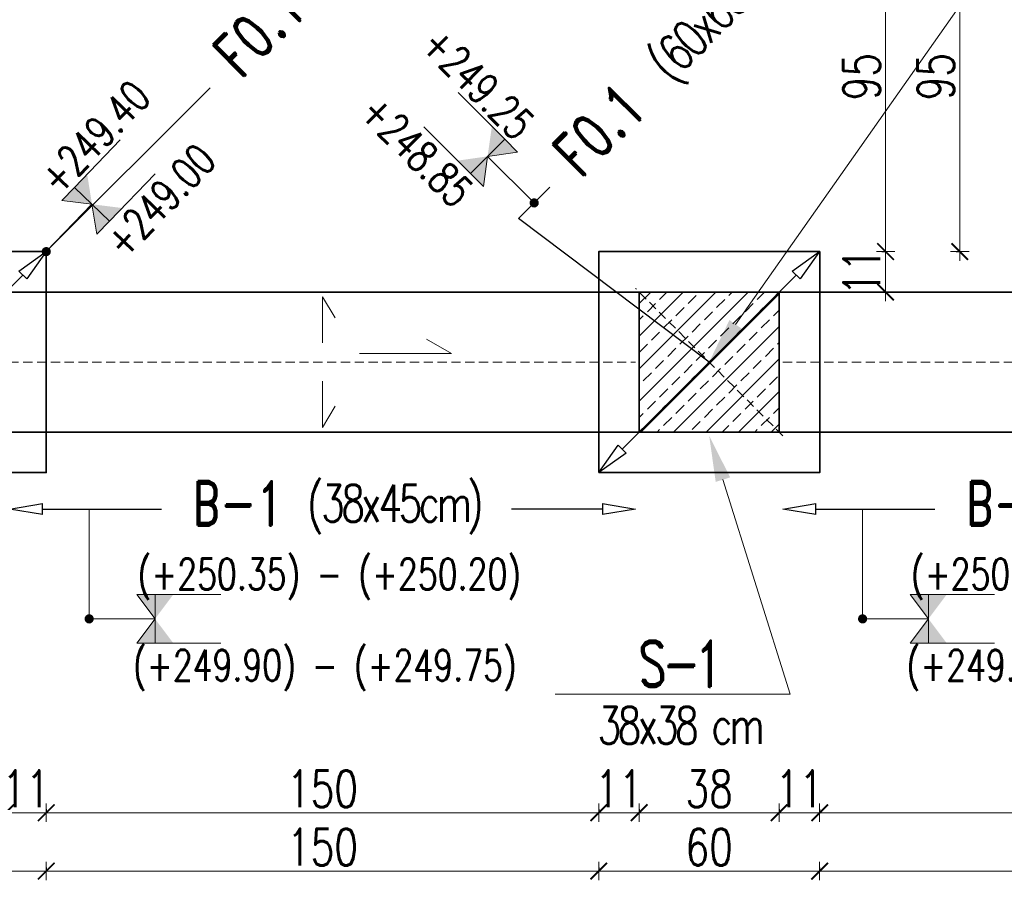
# Model space of a CAD drawing. Header units: millimetres. Extents: x -8 to 14965326, y -810 to 11054951.
# Tile 44 of 72: x 7505822 to 7506089, y 5558406 to 5558640. Entities that reach past the tile are written whole.
import ezdxf
from ezdxf import colors
from ezdxf.entities.mleader import LeaderData, LeaderLine
from ezdxf.math import Vec2, Vec3

# ---------------------------------------------------------------- set-up
doc = ezdxf.new("R2010")
doc.units = ezdxf.units.MM
doc.header["$LTSCALE"] = 0.5
doc.header["$MEASUREMENT"] = 0
doc.linetypes.add('KRESKOWA', pattern=[0.75, 0.5, -0.25])
doc.layers.get('0').update_dxf_attribs({"linetype": 'CONTINUOUS', "lineweight": 13})
doc.layers.get('Defpoints').update_dxf_attribs({"linetype": 'CONTINUOUS'})
for name, color, linetype, lineweight in [('_K_pozycje', 1, 'CONTINUOUS', 5), ('K_Cienkie przerywane', 252, 'KRESKOWA', 9), ('K_Fundamenty - przekrój', 40, 'CONTINUOUS', 35), ('K_Kreskowanie', 253, 'CONTINUOUS', 5), ('K_Opis', 7, 'CONTINUOUS', 9), ('K_Ściany - przekrój', 7, 'CONTINUOUS', 35), ('tkd_wym', 1, 'CONTINUOUS', 5)]:
    doc.layers.add(name, color=color, linetype=linetype, lineweight=lineweight)
doc.styles.add('___K_OPIS_ROMAND', font='romand.shx', dxfattribs={"width": 0.75})
doc.styles.add('___K_OPIS_SIMPLEX', font='simplex.shx', dxfattribs={"width": 0.75})
doc.styles.add('tkd_txt0', font='simplex.shx', dxfattribs={"width": 0.75})
doc.dimstyles.new('opisy_wieńce', dxfattribs={"dimscale": 0.6, "dimtxt": 20, "dimasz": 25, "dimexe": 10, "dimexo": 50, "dimgap": 10, "dimtad": 0, "dimdec": 1, "dimrnd": 0.05, "dimzin": 9, "dimdsep": 46, "dimtxsty": '___K_OPIS_ROMAND', "dimblk1": 'CLOSEDBLANK', "dimblk2": 'CLOSEDBLANK', "dimsah": 1, "dimcen": 0, "dimdle": 10, "dimse1": 1, "dimse2": 1, "dimclrd": 1, "dimclre": 256, "dimclrt": 50, "dimazin": 2, "dimtm": 1e-09, "dimtfac": 1, "dimtdec": 1, "dimtmove": 2, "dimatfit": 3, "dimfxl": 1, "dimtolj": 1, "dimtzin": 0, "dimarcsym": 0})
doc.dimstyles.new('tkd_1-50cm[cm]', dxfattribs={"dimtxt": 10, "dimasz": 2.5, "dimexe": 0, "dimexo": 10, "dimgap": 1.5, "dimtad": 1, "dimdec": 1, "dimrnd": 0.5, "dimdsep": 46, "dimtxsty": 'tkd_txt0', "dimblk": 'tkd_dim_arrow', "dimcen": 0, "dimclrd": 1, "dimclre": 256, "dimclrt": 7, "dimaunit": 1, "dimadec": 0, "dimazin": 0, "dimtfac": 0.009091, "dimtdec": 1, "dimtix": 1, "dimtmove": 1, "dimatfit": 3, "dimldrblk": 'DOTSMALL', "dimfxl": 1, "dimfxlon": 1, "dimtvp": 0.02, "dimtolj": 1, "dimtzin": 9, "dimlwd": -1, "dimarcsym": 0})

# ---------------------------------------------------------------- blocks, each defined once
blk = doc.blocks.new('_ClosedBlank')
at = {"color": 0, "linetype": 'ByBlock', "lineweight": -2}
for p, q in [((-1, 0.167), (0, 0)), ((-1, 0.167), (-1, -0.167)), ((0, 0), (-1, -0.167))]:
    blk.add_line(p, q, dxfattribs=at)
blk = doc.blocks.new('*D173')
at = {"layer": '_K_pozycje', "color": 1, "lineweight": -2, "transparency": 16777216}
for p, q in [((7505873.58, 5558621.52), (7505829.11, 5558577.06)), ((7505822.75, 5558570.69), (7505775.48, 5558523.42))]:
    blk.add_line(p, q, dxfattribs=at)
at = {"layer": 'Defpoints', "color": 0, "transparency": 16777216}
for p in [(7505829.11, 5558577.06), (7505769.11, 5558517.06), (7505769.11, 5558517.06)]:
    blk.add_point(p, dxfattribs=at)
at = {"layer": '_K_pozycje', "color": 1, "lineweight": -2, "transparency": 16777216, "xscale": 9, "yscale": 9, "zscale": 9}
for p, rotation in [((7505829.11, 5558577.06), 44.99999988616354), ((7505769.11, 5558517.06), 224.9999998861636)]:
    blk.add_blockref('_ClosedBlank', p, dxfattribs=dict(at, rotation=rotation))
at = {"layer": '_K_pozycje', "color": 50, "transparency": 16777216, "insert": (7505913.61, 5558661.56), "char_height": 12, "attachment_point": 5, "rotation": 45, "style": '___K_OPIS_ROMAND'}
blk.add_mtext('\\A1;F0.1{\\fArial|b0|i0|c238|p34;\\H0.87497x;\\C242;   \\Fsimplex|c238;\\H0.95241x;\\T0.8;(60x60x40cm)}', dxfattribs=at)
blk = doc.blocks.new('*U228')
at = {"layer": 'K_Opis'}
h = blk.add_hatch(color=1, dxfattribs=at)
edge = h.paths.add_edge_path()
edge.add_arc((0, 0), 0.036, -91, 269, ccw=False)
at = {"layer": 'K_Opis', "color": 1}
blk.add_line((-0.5107, 0.0089), (0, 0), dxfattribs=at)
at = {"layer": 'K_Opis'}
for points in [[(-0.5074, 0.197), (-1.0188, 0.206)], [(-0.5074, 0.197), (-0.5107, 0.0089), (-0.3661, 0.1946), (-0.5074, 0.197)], [(-0.514, -0.1792), (-0.5107, 0.0089), (-0.3727, -0.1817), (-0.514, -0.1792)], [(-0.514, -0.1792), (-1.0254, -0.1703)]]:
    blk.add_lwpolyline(points, dxfattribs=at)
for points in [[(-0.6488, 0.1995), (-0.5074, 0.197), (-0.5107, 0.0089)], [(-0.3661, 0.1946), (-0.5074, 0.197), (-0.5107, 0.0089)], [(-0.6553, -0.1768), (-0.514, -0.1792), (-0.5107, 0.0089)], [(-0.3727, -0.1817), (-0.514, -0.1792), (-0.5107, 0.0089)]]:
    blk.add_solid(points, dxfattribs=at)
at = {"layer": 'K_Opis', "style": '___K_OPIS_SIMPLEX', "width": 0.75, "flags": 8}
for tag, p in [('góra', (-0.9189, 0.2434)), ('dół', (-0.7855, -0.4659))]:
    blk.add_attdef(tag, p, '', height=0.24, rotation=359, dxfattribs=at)
blk = doc.blocks.new('*D174')
at = {"layer": '_K_pozycje', "color": 1, "lineweight": -2, "transparency": 16777216}
for p, q in [((7505957.35, 5558586.04), (7505965.84, 5558594.52)), ((7506009.11, 5558547.06), (7505957.35, 5558586.04)), ((7506032.75, 5558570.69), (7505985.48, 5558523.42))]:
    blk.add_line(p, q, dxfattribs=at)
at = {"layer": 'Defpoints', "color": 0, "transparency": 16777216}
for p in [(7506039.11, 5558577.06), (7505979.11, 5558517.06), (7505979.11, 5558517.06)]:
    blk.add_point(p, dxfattribs=at)
at = {"layer": '_K_pozycje', "color": 1, "lineweight": -2, "transparency": 16777216, "xscale": 9, "yscale": 9, "zscale": 9}
for p, rotation in [((7506039.11, 5558577.06), 44.99999988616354), ((7505979.11, 5558517.06), 224.9999998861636)]:
    blk.add_blockref('_ClosedBlank', p, dxfattribs=dict(at, rotation=rotation))
at = {"layer": '_K_pozycje', "color": 50, "transparency": 16777216, "insert": (7506005.87, 5558634.56), "char_height": 12, "attachment_point": 5, "rotation": 45, "style": '___K_OPIS_ROMAND'}
blk.add_mtext('\\A1;F0.1{\\fArial|b0|i0|c238|p34;\\H0.87497x;\\C242;   \\Fsimplex|c238;\\H0.95241x;\\T0.8;(60x60x40cm)}', dxfattribs=at)
blk = doc.blocks.new('*U40')
at = {"layer": 'K_Opis'}
h = blk.add_hatch(color=1, dxfattribs=at)
edge = h.paths.add_edge_path()
edge.add_arc((0, 0), 0.036, 360, 720)
at = {"layer": 'K_Opis', "color": 1}
blk.add_line((0, 0.5108), (0, 0), dxfattribs=at)
at = {"layer": 'K_Opis'}
for points in [[(-0.1882, 0.5108), (-0.1882, 1.0223)], [(0.1882, 0.5108), (0.1882, 1.0223)], [(-0.1882, 0.5108), (0, 0.5108), (-0.1882, 0.3694), (-0.1882, 0.5108)], [(0.1882, 0.5108), (0, 0.5108), (0.1882, 0.3694), (0.1882, 0.5108)]]:
    blk.add_lwpolyline(points, dxfattribs=at)
for points in [[(-0.1882, 0.6521), (-0.1882, 0.5108), (0, 0.5108)], [(0.1882, 0.6521), (0.1882, 0.5108), (0, 0.5108)], [(-0.1882, 0.3694), (-0.1882, 0.5108), (0, 0.5108)], [(0.1882, 0.3694), (0.1882, 0.5108), (0, 0.5108)]]:
    blk.add_solid(points, dxfattribs=at)
at = {"layer": 'K_Opis', "style": '___K_OPIS_SIMPLEX', "width": 0.75, "flags": 8}
for tag, p in [('góra', (-0.2273, 0.383)), ('dół', (0.4795, 0.383))]:
    blk.add_attdef(tag, p, '', height=0.24, rotation=90, dxfattribs=at)
blk = doc.blocks.new('*D226')
at = {"layer": '_K_pozycje', "color": 1, "lineweight": -2, "transparency": 16777216}
for p, q in [((7506038.11, 5558507.14), (7506070.41, 5558507.14)), ((7506190.11, 5558507.14), (7506165.48, 5558507.14))]:
    blk.add_line(p, q, dxfattribs=at)
at = {"layer": 'Defpoints', "color": 0, "transparency": 16777216}
for p in [(7506029.11, 5558527.06), (7506199.11, 5558527.06), (7506029.11, 5558507.14)]:
    blk.add_point(p, dxfattribs=at)
at = {"layer": '_K_pozycje', "color": 1, "lineweight": -2, "transparency": 16777216, "xscale": 9, "yscale": 9, "zscale": 9}
for p, rotation in [((7506029.11, 5558507.14), 179.9999998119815), ((7506199.11, 5558507.14), 359.9999998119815)]:
    blk.add_blockref('_ClosedBlank', p, dxfattribs=dict(at, rotation=rotation))
at = {"layer": '_K_pozycje', "color": 50, "transparency": 16777216, "insert": (7506117.94, 5558507.03), "char_height": 12, "attachment_point": 5, "rotation": 360, "style": '___K_OPIS_ROMAND'}
blk.add_mtext('\\A1;B-1 {\\Fsimplex|c238;\\H0.83333x;\\T0.8;\\C242;(38x45cm)}', dxfattribs=at)
blk = doc.blocks.new('*U39')
at = {"layer": 'K_Opis'}
h = blk.add_hatch(color=1, dxfattribs=at)
edge = h.paths.add_edge_path()
edge.add_arc((0, 0), 0.036, 0, 360, ccw=False)
at = {"layer": 'K_Opis', "color": 1}
blk.add_line((0, -0.5108), (0, 0), dxfattribs=at)
at = {"layer": 'K_Opis'}
for points in [[(-0.1882, -0.5108), (0, -0.5108), (-0.1882, -0.3694), (-0.1882, -0.5108)], [(0.1882, -0.5108), (0, -0.5108), (0.1882, -0.3694), (0.1882, -0.5108)], [(-0.1882, -0.5108), (-0.1882, -1.0223)], [(0.1882, -0.5108), (0.1882, -1.0223)]]:
    blk.add_lwpolyline(points, dxfattribs=at)
for points in [[(-0.1882, -0.3694), (-0.1882, -0.5108), (0, -0.5108)], [(0.1882, -0.3694), (0.1882, -0.5108), (0, -0.5108)], [(-0.1882, -0.6521), (-0.1882, -0.5108), (0, -0.5108)], [(0.1882, -0.6521), (0.1882, -0.5108), (0, -0.5108)]]:
    blk.add_solid(points, dxfattribs=at)
at = {"layer": 'K_Opis', "style": '___K_OPIS_SIMPLEX', "width": 0.75, "flags": 8}
for tag, p in [('dół', (0.4795, -0.7773)), ('góra', (-0.2273, -0.923))]:
    blk.add_attdef(tag, p, '', height=0.24, rotation=90, dxfattribs=at)
blk = doc.blocks.new('*D227')
at = {"layer": '_K_pozycje', "color": 1, "lineweight": -2, "transparency": 16777216}
for p, q in [((7505828.11, 5558507.14), (7505860.41, 5558507.14)), ((7505980.11, 5558507.14), (7505955.48, 5558507.14))]:
    blk.add_line(p, q, dxfattribs=at)
at = {"layer": 'Defpoints', "color": 0, "transparency": 16777216}
for p in [(7505819.11, 5558527.06), (7505989.11, 5558527.06), (7505819.11, 5558507.14)]:
    blk.add_point(p, dxfattribs=at)
at = {"layer": '_K_pozycje', "color": 1, "lineweight": -2, "transparency": 16777216, "xscale": 9, "yscale": 9, "zscale": 9}
for p, rotation in [((7505819.11, 5558507.14), 179.9999998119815), ((7505989.11, 5558507.14), 359.9999998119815)]:
    blk.add_blockref('_ClosedBlank', p, dxfattribs=dict(at, rotation=rotation))
at = {"layer": '_K_pozycje', "color": 50, "transparency": 16777216, "insert": (7505907.94, 5558507.03), "char_height": 12, "attachment_point": 5, "rotation": 360, "style": '___K_OPIS_ROMAND'}
blk.add_mtext('\\A1;B-1 {\\Fsimplex|c238;\\H0.83333x;\\T0.8;\\C242;(38x45cm)}', dxfattribs=at)
blk = doc.blocks.new('tkd_dim_arrow')
for p, q in [((-1, 0), (1, 0)), ((0, -1), (0, 1))]:
    blk.add_line(p, q)
at = {"const_width": 0.2}
blk.add_lwpolyline([(-0.9, -0.9), (0.9, 0.9)], dxfattribs=at)
blk = doc.blocks.new('*D312')
at = {"layer": 'Defpoints', "color": 0, "transparency": 16777216}
for p in [(7505829.11, 5558672.06), (7505829.11, 5558577.06), (7506077.16, 5558577.06)]:
    blk.add_point(p, dxfattribs=at)
at = {"layer": 'tkd_wym', "lineweight": -2, "transparency": 16777216}
for p, q in [((7506076.16, 5558672.06), (7506077.16, 5558672.06)), ((7506076.16, 5558577.06), (7506077.16, 5558577.06))]:
    blk.add_line(p, q, dxfattribs=at)
at = {"layer": 'tkd_wym', "color": 1, "transparency": 16777216}
blk.add_line((7506077.16, 5558669.56), (7506077.16, 5558579.56), dxfattribs=at)
at = {"layer": 'tkd_wym', "color": 1, "transparency": 16777216, "xscale": 2.5, "yscale": 2.5, "zscale": 2.5}
for p, rotation in [((7506077.16, 5558672.06), 90), ((7506077.16, 5558577.06), 270)]:
    blk.add_blockref('tkd_dim_arrow', p, dxfattribs=dict(at, rotation=rotation))
at = {"layer": 'tkd_wym', "color": 7, "transparency": 16777216, "insert": (7506070.66, 5558624.56), "char_height": 10, "attachment_point": 5, "rotation": 90, "style": 'tkd_txt0'}
blk.add_mtext('\\A1;95', dxfattribs=at)
blk = doc.blocks.new('_DotSmall')
blk = doc.blocks.new('*D374')
at = {"layer": 'Defpoints', "color": 0, "transparency": 16777216}
for p in [(7505812.02, 5558672.06), (7505822.87, 5558577.06), (7506057.01, 5558577.06)]:
    blk.add_point(p, dxfattribs=at)
at = {"layer": 'tkd_wym', "lineweight": -2, "transparency": 16777216}
for p, q in [((7506056.01, 5558672.06), (7506057.01, 5558672.06)), ((7506056.01, 5558577.06), (7506057.01, 5558577.06))]:
    blk.add_line(p, q, dxfattribs=at)
at = {"layer": 'tkd_wym', "color": 1, "transparency": 16777216}
blk.add_line((7506057.01, 5558669.56), (7506057.01, 5558579.56), dxfattribs=at)
at = {"layer": 'tkd_wym', "color": 1, "transparency": 16777216, "xscale": 2.5, "yscale": 2.5, "zscale": 2.5}
for p, rotation in [((7506057.01, 5558672.06), 90), ((7506057.01, 5558577.06), 270)]:
    blk.add_blockref('tkd_dim_arrow', p, dxfattribs=dict(at, rotation=rotation))
at = {"layer": 'tkd_wym', "color": 7, "transparency": 16777216, "insert": (7506050.51, 5558624.56), "char_height": 10, "attachment_point": 5, "rotation": 90, "style": 'tkd_txt0'}
blk.add_mtext('\\A1;95', dxfattribs=at)
blk = doc.blocks.new('*D375')
at = {"layer": 'Defpoints', "color": 0, "transparency": 16777216}
for p in [(7505822.87, 5558577.06), (7505825.65, 5558566.06), (7506057.01, 5558566.06)]:
    blk.add_point(p, dxfattribs=at)
at = {"layer": 'tkd_wym', "lineweight": -2, "transparency": 16777216}
for p, q in [((7506056.01, 5558577.06), (7506057.01, 5558577.06)), ((7506056.01, 5558566.06), (7506057.01, 5558566.06))]:
    blk.add_line(p, q, dxfattribs=at)
at = {"layer": 'tkd_wym', "color": 1, "transparency": 16777216}
blk.add_line((7506057.01, 5558574.56), (7506057.01, 5558568.56), dxfattribs=at)
at = {"layer": 'tkd_wym', "color": 1, "transparency": 16777216, "xscale": 2.5, "yscale": 2.5, "zscale": 2.5}
for p, rotation in [((7506057.01, 5558577.06), 90), ((7506057.01, 5558566.06), 270)]:
    blk.add_blockref('tkd_dim_arrow', p, dxfattribs=dict(at, rotation=rotation))
at = {"layer": 'tkd_wym', "color": 7, "transparency": 16777216, "insert": (7506050.51, 5558571.56), "char_height": 10, "attachment_point": 5, "rotation": 90, "style": 'tkd_txt0'}
blk.add_mtext('\\A1;11', dxfattribs=at)
blk = doc.blocks.new('*D376')
at = {"layer": 'Defpoints', "color": 0, "transparency": 16777216}
for p in [(7505769.11, 5558517.06), (7505829.11, 5558518.11), (7505829.11, 5558408.82)]:
    blk.add_point(p, dxfattribs=at)
at = {"layer": 'tkd_wym', "lineweight": -2, "transparency": 16777216}
for p, q in [((7505769.11, 5558409.82), (7505769.11, 5558408.82)), ((7505829.11, 5558409.82), (7505829.11, 5558408.82))]:
    blk.add_line(p, q, dxfattribs=at)
at = {"layer": 'tkd_wym', "color": 1, "transparency": 16777216}
blk.add_line((7505771.61, 5558408.82), (7505826.61, 5558408.82), dxfattribs=at)
at = {"layer": 'tkd_wym', "color": 1, "transparency": 16777216, "xscale": 2.5, "yscale": 2.5, "zscale": 2.5, "rotation": 180}
blk.add_blockref('tkd_dim_arrow', (7505769.11, 5558408.82), dxfattribs=at)
at = {"layer": 'tkd_wym', "color": 1, "transparency": 16777216, "xscale": 2.5, "yscale": 2.5, "zscale": 2.5}
blk.add_blockref('tkd_dim_arrow', (7505829.11, 5558408.82), dxfattribs=at)
at = {"layer": 'tkd_wym', "color": 7, "transparency": 16777216, "insert": (7505799.11, 5558415.32), "char_height": 10, "attachment_point": 5, "style": 'tkd_txt0'}
blk.add_mtext('\\A1;60', dxfattribs=at)
blk = doc.blocks.new('*D377')
at = {"layer": 'Defpoints', "color": 0, "transparency": 16777216}
for p in [(7505979.11, 5558523.59), (7505829.11, 5558518.11), (7505979.11, 5558408.82)]:
    blk.add_point(p, dxfattribs=at)
at = {"layer": 'tkd_wym', "lineweight": -2, "transparency": 16777216}
for p, q in [((7505829.11, 5558409.82), (7505829.11, 5558408.82)), ((7505979.11, 5558409.82), (7505979.11, 5558408.82))]:
    blk.add_line(p, q, dxfattribs=at)
at = {"layer": 'tkd_wym', "color": 1, "transparency": 16777216}
blk.add_line((7505831.61, 5558408.82), (7505976.61, 5558408.82), dxfattribs=at)
at = {"layer": 'tkd_wym', "color": 1, "transparency": 16777216, "xscale": 2.5, "yscale": 2.5, "zscale": 2.5, "rotation": 180}
blk.add_blockref('tkd_dim_arrow', (7505829.11, 5558408.82), dxfattribs=at)
at = {"layer": 'tkd_wym', "color": 1, "transparency": 16777216, "xscale": 2.5, "yscale": 2.5, "zscale": 2.5}
blk.add_blockref('tkd_dim_arrow', (7505979.11, 5558408.82), dxfattribs=at)
at = {"layer": 'tkd_wym', "color": 7, "transparency": 16777216, "insert": (7505904.11, 5558415.32), "char_height": 10, "attachment_point": 5, "style": 'tkd_txt0'}
blk.add_mtext('\\A1;150', dxfattribs=at)
blk = doc.blocks.new('*D378')
at = {"layer": 'Defpoints', "color": 0, "transparency": 16777216}
for p in [(7505979.11, 5558523.59), (7506039.11, 5558518.67), (7506039.11, 5558408.82)]:
    blk.add_point(p, dxfattribs=at)
at = {"layer": 'tkd_wym', "lineweight": -2, "transparency": 16777216}
for p, q in [((7505979.11, 5558409.82), (7505979.11, 5558408.82)), ((7506039.11, 5558409.82), (7506039.11, 5558408.82))]:
    blk.add_line(p, q, dxfattribs=at)
at = {"layer": 'tkd_wym', "color": 1, "transparency": 16777216}
blk.add_line((7505981.61, 5558408.82), (7506036.61, 5558408.82), dxfattribs=at)
at = {"layer": 'tkd_wym', "color": 1, "transparency": 16777216, "xscale": 2.5, "yscale": 2.5, "zscale": 2.5, "rotation": 180}
blk.add_blockref('tkd_dim_arrow', (7505979.11, 5558408.82), dxfattribs=at)
at = {"layer": 'tkd_wym', "color": 1, "transparency": 16777216, "xscale": 2.5, "yscale": 2.5, "zscale": 2.5}
blk.add_blockref('tkd_dim_arrow', (7506039.11, 5558408.82), dxfattribs=at)
at = {"layer": 'tkd_wym', "color": 7, "transparency": 16777216, "insert": (7506009.11, 5558415.32), "char_height": 10, "attachment_point": 5, "style": 'tkd_txt0'}
blk.add_mtext('\\A1;60', dxfattribs=at)
blk = doc.blocks.new('*D379')
at = {"layer": 'Defpoints', "color": 0, "transparency": 16777216}
for p in [(7506039.11, 5558518.67), (7506189.11, 5558517.06), (7506189.11, 5558408.82)]:
    blk.add_point(p, dxfattribs=at)
at = {"layer": 'tkd_wym', "lineweight": -2, "transparency": 16777216}
for p, q in [((7506039.11, 5558409.82), (7506039.11, 5558408.82)), ((7506189.11, 5558409.82), (7506189.11, 5558408.82))]:
    blk.add_line(p, q, dxfattribs=at)
at = {"layer": 'tkd_wym', "color": 1, "transparency": 16777216}
blk.add_line((7506041.61, 5558408.82), (7506186.61, 5558408.82), dxfattribs=at)
at = {"layer": 'tkd_wym', "color": 1, "transparency": 16777216, "xscale": 2.5, "yscale": 2.5, "zscale": 2.5, "rotation": 180}
blk.add_blockref('tkd_dim_arrow', (7506039.11, 5558408.82), dxfattribs=at)
at = {"layer": 'tkd_wym', "color": 1, "transparency": 16777216, "xscale": 2.5, "yscale": 2.5, "zscale": 2.5}
blk.add_blockref('tkd_dim_arrow', (7506189.11, 5558408.82), dxfattribs=at)
at = {"layer": 'tkd_wym', "color": 7, "transparency": 16777216, "insert": (7506114.11, 5558415.32), "char_height": 10, "attachment_point": 5, "style": 'tkd_txt0'}
blk.add_mtext('\\A1;150', dxfattribs=at)
blk = doc.blocks.new('*D383')
at = {"layer": 'Defpoints', "color": 0, "transparency": 16777216}
for p in [(7505818.11, 5558531.29), (7505829.11, 5558528.06), (7505829.11, 5558424.67)]:
    blk.add_point(p, dxfattribs=at)
at = {"layer": 'tkd_wym', "lineweight": -2, "transparency": 16777216}
for p, q in [((7505818.11, 5558425.67), (7505818.11, 5558424.67)), ((7505829.11, 5558425.67), (7505829.11, 5558424.67))]:
    blk.add_line(p, q, dxfattribs=at)
at = {"layer": 'tkd_wym', "color": 1, "transparency": 16777216}
blk.add_line((7505820.61, 5558424.67), (7505826.61, 5558424.67), dxfattribs=at)
at = {"layer": 'tkd_wym', "color": 1, "transparency": 16777216, "xscale": 2.5, "yscale": 2.5, "zscale": 2.5, "rotation": 180}
blk.add_blockref('tkd_dim_arrow', (7505818.11, 5558424.67), dxfattribs=at)
at = {"layer": 'tkd_wym', "color": 1, "transparency": 16777216, "xscale": 2.5, "yscale": 2.5, "zscale": 2.5}
blk.add_blockref('tkd_dim_arrow', (7505829.11, 5558424.67), dxfattribs=at)
at = {"layer": 'tkd_wym', "color": 7, "transparency": 16777216, "insert": (7505823.61, 5558431.17), "char_height": 10, "attachment_point": 5, "style": 'tkd_txt0'}
blk.add_mtext('\\A1;11', dxfattribs=at)
blk = doc.blocks.new('*D384')
at = {"layer": 'Defpoints', "color": 0, "transparency": 16777216}
for p in [(7505979.11, 5558531.01), (7505829.11, 5558528.06), (7505979.11, 5558424.67)]:
    blk.add_point(p, dxfattribs=at)
at = {"layer": 'tkd_wym', "lineweight": -2, "transparency": 16777216}
for p, q in [((7505829.11, 5558425.67), (7505829.11, 5558424.67)), ((7505979.11, 5558425.67), (7505979.11, 5558424.67))]:
    blk.add_line(p, q, dxfattribs=at)
at = {"layer": 'tkd_wym', "color": 1, "transparency": 16777216}
blk.add_line((7505831.61, 5558424.67), (7505976.61, 5558424.67), dxfattribs=at)
at = {"layer": 'tkd_wym', "color": 1, "transparency": 16777216, "xscale": 2.5, "yscale": 2.5, "zscale": 2.5, "rotation": 180}
blk.add_blockref('tkd_dim_arrow', (7505829.11, 5558424.67), dxfattribs=at)
at = {"layer": 'tkd_wym', "color": 1, "transparency": 16777216, "xscale": 2.5, "yscale": 2.5, "zscale": 2.5}
blk.add_blockref('tkd_dim_arrow', (7505979.11, 5558424.67), dxfattribs=at)
at = {"layer": 'tkd_wym', "color": 7, "transparency": 16777216, "insert": (7505904.11, 5558431.17), "char_height": 10, "attachment_point": 5, "style": 'tkd_txt0'}
blk.add_mtext('\\A1;150', dxfattribs=at)
blk = doc.blocks.new('*D385')
at = {"layer": 'Defpoints', "color": 0, "transparency": 16777216}
for p in [(7505990.11, 5558533.05), (7505979.11, 5558531.01), (7505990.11, 5558424.67)]:
    blk.add_point(p, dxfattribs=at)
at = {"layer": 'tkd_wym', "lineweight": -2, "transparency": 16777216}
for p, q in [((7505979.11, 5558425.67), (7505979.11, 5558424.67)), ((7505990.11, 5558425.67), (7505990.11, 5558424.67))]:
    blk.add_line(p, q, dxfattribs=at)
at = {"layer": 'tkd_wym', "color": 1, "transparency": 16777216}
blk.add_line((7505981.61, 5558424.67), (7505987.61, 5558424.67), dxfattribs=at)
at = {"layer": 'tkd_wym', "color": 1, "transparency": 16777216, "xscale": 2.5, "yscale": 2.5, "zscale": 2.5, "rotation": 180}
blk.add_blockref('tkd_dim_arrow', (7505979.11, 5558424.67), dxfattribs=at)
at = {"layer": 'tkd_wym', "color": 1, "transparency": 16777216, "xscale": 2.5, "yscale": 2.5, "zscale": 2.5}
blk.add_blockref('tkd_dim_arrow', (7505990.11, 5558424.67), dxfattribs=at)
at = {"layer": 'tkd_wym', "color": 7, "transparency": 16777216, "insert": (7505984.61, 5558431.17), "char_height": 10, "attachment_point": 5, "style": 'tkd_txt0'}
blk.add_mtext('\\A1;11', dxfattribs=at)
blk = doc.blocks.new('*D386')
at = {"layer": 'Defpoints', "color": 0, "transparency": 16777216}
for p in [(7505990.11, 5558533.05), (7506028.11, 5558534.65), (7506028.11, 5558424.67)]:
    blk.add_point(p, dxfattribs=at)
at = {"layer": 'tkd_wym', "lineweight": -2, "transparency": 16777216}
for p, q in [((7505990.11, 5558425.67), (7505990.11, 5558424.67)), ((7506028.11, 5558425.67), (7506028.11, 5558424.67))]:
    blk.add_line(p, q, dxfattribs=at)
at = {"layer": 'tkd_wym', "color": 1, "transparency": 16777216}
blk.add_line((7505992.61, 5558424.67), (7506025.61, 5558424.67), dxfattribs=at)
at = {"layer": 'tkd_wym', "color": 1, "transparency": 16777216, "xscale": 2.5, "yscale": 2.5, "zscale": 2.5, "rotation": 180}
blk.add_blockref('tkd_dim_arrow', (7505990.11, 5558424.67), dxfattribs=at)
at = {"layer": 'tkd_wym', "color": 1, "transparency": 16777216, "xscale": 2.5, "yscale": 2.5, "zscale": 2.5}
blk.add_blockref('tkd_dim_arrow', (7506028.11, 5558424.67), dxfattribs=at)
at = {"layer": 'tkd_wym', "color": 7, "transparency": 16777216, "insert": (7506009.11, 5558431.17), "char_height": 10, "attachment_point": 5, "style": 'tkd_txt0'}
blk.add_mtext('\\A1;38', dxfattribs=at)
blk = doc.blocks.new('*D387')
at = {"layer": 'Defpoints', "color": 0, "transparency": 16777216}
for p in [(7506028.11, 5558534.65), (7506039.11, 5558532.12), (7506039.11, 5558424.67)]:
    blk.add_point(p, dxfattribs=at)
at = {"layer": 'tkd_wym', "lineweight": -2, "transparency": 16777216}
for p, q in [((7506028.11, 5558425.67), (7506028.11, 5558424.67)), ((7506039.11, 5558425.67), (7506039.11, 5558424.67))]:
    blk.add_line(p, q, dxfattribs=at)
at = {"layer": 'tkd_wym', "color": 1, "transparency": 16777216}
blk.add_line((7506030.61, 5558424.67), (7506036.61, 5558424.67), dxfattribs=at)
at = {"layer": 'tkd_wym', "color": 1, "transparency": 16777216, "xscale": 2.5, "yscale": 2.5, "zscale": 2.5, "rotation": 180}
blk.add_blockref('tkd_dim_arrow', (7506028.11, 5558424.67), dxfattribs=at)
at = {"layer": 'tkd_wym', "color": 1, "transparency": 16777216, "xscale": 2.5, "yscale": 2.5, "zscale": 2.5}
blk.add_blockref('tkd_dim_arrow', (7506039.11, 5558424.67), dxfattribs=at)
at = {"layer": 'tkd_wym', "color": 7, "transparency": 16777216, "insert": (7506033.61, 5558431.17), "char_height": 10, "attachment_point": 5, "style": 'tkd_txt0'}
blk.add_mtext('\\A1;11', dxfattribs=at)
blk = doc.blocks.new('*D388')
at = {"layer": 'Defpoints', "color": 0, "transparency": 16777216}
for p in [(7506039.11, 5558532.12), (7506189.11, 5558532.12), (7506189.11, 5558424.67)]:
    blk.add_point(p, dxfattribs=at)
at = {"layer": 'tkd_wym', "lineweight": -2, "transparency": 16777216}
for p, q in [((7506039.11, 5558425.67), (7506039.11, 5558424.67)), ((7506189.11, 5558425.67), (7506189.11, 5558424.67))]:
    blk.add_line(p, q, dxfattribs=at)
at = {"layer": 'tkd_wym', "color": 1, "transparency": 16777216}
blk.add_line((7506041.61, 5558424.67), (7506186.61, 5558424.67), dxfattribs=at)
at = {"layer": 'tkd_wym', "color": 1, "transparency": 16777216, "xscale": 2.5, "yscale": 2.5, "zscale": 2.5, "rotation": 180}
blk.add_blockref('tkd_dim_arrow', (7506039.11, 5558424.67), dxfattribs=at)
at = {"layer": 'tkd_wym', "color": 1, "transparency": 16777216, "xscale": 2.5, "yscale": 2.5, "zscale": 2.5}
blk.add_blockref('tkd_dim_arrow', (7506189.11, 5558424.67), dxfattribs=at)
at = {"layer": 'tkd_wym', "color": 7, "transparency": 16777216, "insert": (7506114.11, 5558431.17), "char_height": 10, "attachment_point": 5, "style": 'tkd_txt0'}
blk.add_mtext('\\A1;150', dxfattribs=at)

msp = doc.modelspace()

# ---------------------------------------------------------------- hatches: boundary and pattern name
at = {"layer": 'K_Kreskowanie'}
h = msp.add_hatch(dxfattribs=at)
h.set_pattern_fill('ANSI33', color=256, scale=25)
h.set_pattern_definition([(45, (2117.7154, 241.8205), (-4.4194173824, 4.4194173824), []), (45, (2122.135, 241.8205), (-4.4194173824, 4.4194173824), [3.125, -1.5625])])
h.paths.add_polyline_path([(7505990.1116, 5558528.0557), (7506028.1116, 5558528.0557), (7506028.1116, 5558566.0557), (7505990.1116, 5558566.0557)])

# ---------------------------------------------------------------- linework, layer by layer
at = {"layer": '_K_pozycje'}
for p, q in [((7505840.7689, 5558477.3205), (7505840.7689, 5558507.1446)), ((7506050.7689, 5558477.3205), (7506050.7689, 5558507.1446))]:
    msp.add_line(p, q, dxfattribs=at)
at = {"layer": 'K_Cienkie przerywane', "linetype": 'KRESKOWA', "ltscale": 10}
for p, q in [((7506029.1116, 5558567.0558), (7505989.1116, 5558527.0557)), ((7506029.1116, 5558527.0557), (7505989.1116, 5558567.0558)), ((7505819.1116, 5558547.0557), (7505989.1116, 5558547.0557)), ((7506029.1116, 5558547.0557), (7506199.1116, 5558547.0557))]:
    msp.add_line(p, q, dxfattribs=at)
at = {"layer": 'K_Fundamenty - przekrój'}
for points in [[(7505769.1116, 5558517.0557), (7505769.1116, 5558577.0557), (7505829.1116, 5558577.0557), (7505829.1116, 5558517.0557)], [(7505979.1116, 5558517.0557), (7505979.1116, 5558577.0557), (7506039.1116, 5558577.0557), (7506039.1116, 5558517.0557)]]:
    msp.add_lwpolyline(points, close=True, dxfattribs=at)
at = {"layer": 'K_Opis'}
for points in [[(7505904.1116, 5558552.2805), (7505904.1116, 5558564.8189), (7505907.5951, 5558559.0301)], [(7505914.1689, 5558549.4174), (7505939.1689, 5558549.4174), (7505932.3286, 5558553.2363)], [(7505904.1116, 5558541.831), (7505904.1116, 5558529.2926), (7505907.5951, 5558535.0814)]]:
    msp.add_lwpolyline(points, dxfattribs=at)
at = {"layer": 'K_Ściany - przekrój', "linetype": 'Continuous', "ltscale": 2.5}
for p, q in [((7505990.1116, 5558566.0557), (7505818.1116, 5558566.0557)), ((7506028.1116, 5558566.0557), (7506200.1116, 5558566.0557)), ((7505818.1116, 5558528.0557), (7505990.1116, 5558528.0557)), ((7506028.1116, 5558528.0557), (7506200.1116, 5558528.0557))]:
    msp.add_line(p, q, dxfattribs=at)
msp.add_lwpolyline([(7505990.1116, 5558566.0557), (7506028.1116, 5558566.0557), (7506028.1116, 5558528.0557), (7505990.1116, 5558528.0557)], close=True, dxfattribs=at)

# ---------------------------------------------------------------- block references
ref = msp.add_blockref('*U40', (7505961.593, 5558590.2786), dxfattribs=dict(xscale=-35, yscale=35, zscale=35, rotation=45.00000736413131))
ref.add_attrib('góra', '+249.25', (7505930.375, 5558632.7489), dxfattribs={"layer": 'K_Opis', "height": 8.4, "rotation": 315.000007, "style": '___K_OPIS_SIMPLEX', "width": 0.75, "flags": 8})
ref.add_attrib('dół', '+248.85', (7505913.7302, 5558614.4071), dxfattribs={"layer": 'K_Opis', "height": 8.4, "rotation": 315.000007, "style": '___K_OPIS_SIMPLEX', "width": 0.75, "flags": 8})
ref = msp.add_blockref('*U228', (7505829.1116, 5558577.0557), dxfattribs=dict(xscale=-35, yscale=35, zscale=35, rotation=45.00000736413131))
ref.add_attrib('góra', '+249.40', (7505832.4919, 5558592.0102), dxfattribs={"layer": 'K_Opis', "height": 8.4, "rotation": 46.000007, "style": '___K_OPIS_SIMPLEX', "width": 0.75, "flags": 8})
ref.add_attrib('dół', '+249.00', (7505850.2879, 5558574.8249), dxfattribs={"layer": 'K_Opis', "height": 8.4, "rotation": 46.000007, "style": '___K_OPIS_SIMPLEX', "width": 0.75, "flags": 8})
ref = msp.add_blockref('*U39', (7505840.7689, 5558477.3205), dxfattribs=dict(xscale=-35, yscale=35, zscale=35, rotation=90.00000746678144))
ref.add_attrib('góra', '(+250.35) - (+250.20)', (7505853.8743, 5558485.2772), dxfattribs={"layer": 'K_Opis', "height": 8.4, "rotation": 0.000007, "style": '___K_OPIS_SIMPLEX', "width": 0.75, "flags": 8})
ref.add_attrib('dół', '(+249.90) - (+249.75)', (7505852.6743, 5558460.5379), dxfattribs={"layer": 'K_Opis', "height": 8.4, "rotation": 0.000007, "style": '___K_OPIS_SIMPLEX', "width": 0.75, "flags": 8})
ref = msp.add_blockref('*U39', (7506050.7689, 5558477.3205), dxfattribs=dict(xscale=-35, yscale=35, zscale=35, rotation=90.00000746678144))
ref.add_attrib('góra', '(+250.20) - (+250.05)', (7506063.8743, 5558485.2772), dxfattribs={"layer": 'K_Opis', "height": 8.4, "rotation": 0.000007, "style": '___K_OPIS_SIMPLEX', "width": 0.75, "flags": 8})
ref.add_attrib('dół', '(+249.75) - (+249.60)', (7506062.6743, 5558460.5379), dxfattribs={"layer": 'K_Opis', "height": 8.4, "rotation": 0.000007, "style": '___K_OPIS_SIMPLEX', "width": 0.75, "flags": 8})

# ---------------------------------------------------------------- dimensions: what is measured, and where the dimension line sits
at = {"layer": '_K_pozycje'}
for base, p1, p2, angle, text, override, picture, middle in [((7505769.1116, 5558517.0557), (7505829.1116, 5558577.0557), (7505769.1116, 5558517.0557), 225, 'F0.1{\\fArial|b0|i0|c238|p34;\\H0.87497x;\\C242;   \\Fsimplex|c238;\\H0.95241x;\\T0.8;(60x60x40cm)}', {"dimasz": 15, "dimtmove": 1}, '*D173', (7505924.0459, 5558651.1277)), ((7505979.1116, 5558517.0557), (7506039.1116, 5558577.0557), (7505979.1116, 5558517.0557), 225, 'F0.1{\\fArial|b0|i0|c238|p34;\\H0.87497x;\\C242;   \\Fsimplex|c238;\\H0.95241x;\\T0.8;(60x60x40cm)}', {"dimasz": 15, "dimtmove": 1}, '*D174', (7505970.0782, 5558598.7639)), ((7505819.1116, 5558507.1446), (7505989.1116, 5558527.0557), (7505819.1116, 5558527.0557), 180, 'B-1 {\\Fsimplex|c238;\\H0.83333x;\\T0.8;\\C242;(38x45cm)}', {"dimasz": 15}, '*D227', (7505907.9425, 5558507.026)), ((7506029.1116, 5558507.1446), (7506199.1116, 5558527.0557), (7506029.1116, 5558527.0557), 180, 'B-1 {\\Fsimplex|c238;\\H0.83333x;\\T0.8;\\C242;(38x45cm)}', {"dimasz": 15}, '*D226', (7506117.9425, 5558507.026))]:
    dim = msp.add_linear_dim(base=base, p1=p1, p2=p2, angle=angle, text=text, dimstyle='opisy_wieńce', override=override, dxfattribs=at)
    dim.commit()
    dim.dimension.update_dxf_attribs({"geometry": picture, "text_midpoint": middle, "dimtype": 161})
at = {"layer": 'tkd_wym'}
for base, p1, p2, picture, middle in [((7506057.0131, 5558577.0557), (7505812.0155, 5558672.0557), (7505822.8679, 5558577.0557), '*D374', (7506050.5131, 5558624.5557)), ((7506077.1577, 5558577.0557), (7505829.1116, 5558672.0557), (7505829.1116, 5558577.0557), '*D312', (7506070.6577, 5558624.5557)), ((7506057.0131, 5558566.0557), (7505822.8679, 5558577.0557), (7505825.649, 5558566.0557), '*D375', (7506050.5131, 5558571.5557))]:
    dim = msp.add_linear_dim(base=base, p1=p1, p2=p2, angle=90, dimstyle='tkd_1-50cm[cm]', dxfattribs=at)
    dim.commit()
    dim.dimension.update_dxf_attribs({"geometry": picture, "text_midpoint": middle})
for base, p1, p2, picture, middle in [((7505990.1116, 5558424.6709), (7505979.1116, 5558531.0109), (7505990.1116, 5558533.0488), '*D385', (7505984.6116, 5558431.1709)), ((7506028.1116, 5558424.6709), (7505990.1116, 5558533.0488), (7506028.1116, 5558534.65), '*D386', (7506009.1116, 5558431.1709)), ((7506039.1116, 5558424.6709), (7506028.1116, 5558534.65), (7506039.1116, 5558532.1225), '*D387', (7506033.6116, 5558431.1709)), ((7505829.1116, 5558424.6709), (7505818.1116, 5558531.2883), (7505829.1116, 5558528.0557), '*D383', (7505823.6116, 5558431.1709)), ((7505979.1116, 5558424.6709), (7505829.1116, 5558528.0557), (7505979.1116, 5558531.0109), '*D384', (7505904.1116, 5558431.1709)), ((7506189.1116, 5558424.6709), (7506039.1116, 5558532.1225), (7506189.1116, 5558532.1225), '*D388', (7506114.1116, 5558431.1709)), ((7505979.1116, 5558408.8216), (7505829.1116, 5558518.1143), (7505979.1116, 5558523.5931), '*D377', (7505904.1116, 5558415.3216)), ((7506039.1116, 5558408.8216), (7505979.1116, 5558523.5931), (7506039.1116, 5558518.6652), '*D378', (7506009.1116, 5558415.3216)), ((7505829.1116, 5558408.8216), (7505769.1116, 5558517.0557), (7505829.1116, 5558518.1143), '*D376', (7505799.1116, 5558415.3216)), ((7506189.1116, 5558408.8216), (7506039.1116, 5558518.6652), (7506189.1116, 5558517.0557), '*D379', (7506114.1116, 5558415.3216))]:
    dim = msp.add_linear_dim(base=base, p1=p1, p2=p2, dimstyle='tkd_1-50cm[cm]', dxfattribs=at)
    dim.commit()
    dim.dimension.update_dxf_attribs({"geometry": picture, "text_midpoint": middle})

# ---------------------------------------------------------------- leaders
at = {"layer": 'K_Opis'}
ml = msp.add_multileader_mtext('Standard', dxfattribs=at)
ml.set_content('{\\T0.95;Poziom szczytu słupa:\\P+251.10}', color=256, style='___K_OPIS_SIMPLEX')
ml.set_leader_properties(color=256, linetype='ByLayer', lineweight=9)
ml.build(insert=Vec2(0, 0))
ml.multileader.update_dxf_attribs({"text_left_attachment_type": 6, "text_right_attachment_type": 6, "arrow_head_size": 12.5})
ctx = ml.context
ctx.base_point, ctx.char_height, ctx.arrow_head_size, ctx.landing_gap_size, ctx.plane_origin = Vec3(7506103.752, 5558662.1816), 11, 12.5, 0, Vec3(7506030.2166, 5558925.9231)
ctx.left_attachment, ctx.right_attachment = 6, 6
notes = []
notes.append((ctx, [(0, (1, 1, 0), (7506090.0008, 5558662.1816), (1, 0), 13.7512, [(0, [(7506009.1116, 5558547.0557)], 0, [])])]))
ctx.mtext.insert, ctx.mtext.width, ctx.mtext.defined_height, ctx.mtext.flow_direction = Vec3(7506103.752, 5558675.3816), 140.399647, 98.2467, 5
ml = msp.add_multileader_mtext('Standard', dxfattribs=at)
ml.set_content('{\\T0.85;\\C2;S-1\\T1;\\C50;\\P\\Fsimplex|c238;\\H0.8x;\\T0.8;\\C1;38x38 cm}', color=7, style='___K_OPIS_ROMAND')
ml.set_leader_properties(color=1, linetype='CONTINUOUS', lineweight=9)
ml.build(insert=Vec2(0, 0))
ml.multileader.update_dxf_attribs({"text_left_attachment_type": 6, "text_right_attachment_type": 6, "dogleg_length": 5, "arrow_head_size": 12.5})
ctx = ml.context
ctx.base_point, ctx.char_height, ctx.arrow_head_size, ctx.landing_gap_size, ctx.plane_origin = Vec3(7505977.7368, 5558456.8943), 12.5, 12.5, 0, Vec3(7505897.9391, 5558479.568)
ctx.left_attachment, ctx.right_attachment, ctx.text_align_type = 6, 6, 1
notes.append((ctx, [(1, (1, 1, 0), (7506031.0955, 5558456.8943), (-1, 0), 7.2158, [(0, [(7506009.1116, 5558527.0557)], 0, [])])]))
ctx.mtext.insert, ctx.mtext.alignment, ctx.mtext.line_spacing_factor, ctx.mtext.flow_direction = Vec3(7506000.8083, 5558471.3943), 2, 0.864, 5
for ctx, leaders in notes:
    for number, flags, end, landing, length, lines in leaders:
        leader = LeaderData()
        leader.index, (leader.has_last_leader_line, leader.has_dogleg_vector, leader.attachment_direction) = number, flags
        leader.last_leader_point, leader.dogleg_vector, leader.dogleg_length = Vec3(end), Vec3(landing), length
        for number, points, colour, breaks in lines:
            line = LeaderLine()
            line.index, line.vertices, line.color, line.breaks = number, Vec3.list(points), colors.encode_raw_color(colour), breaks
            leader.lines.append(line)
        ctx.leaders.append(leader)

doc.saveas('drawing.dxf')
